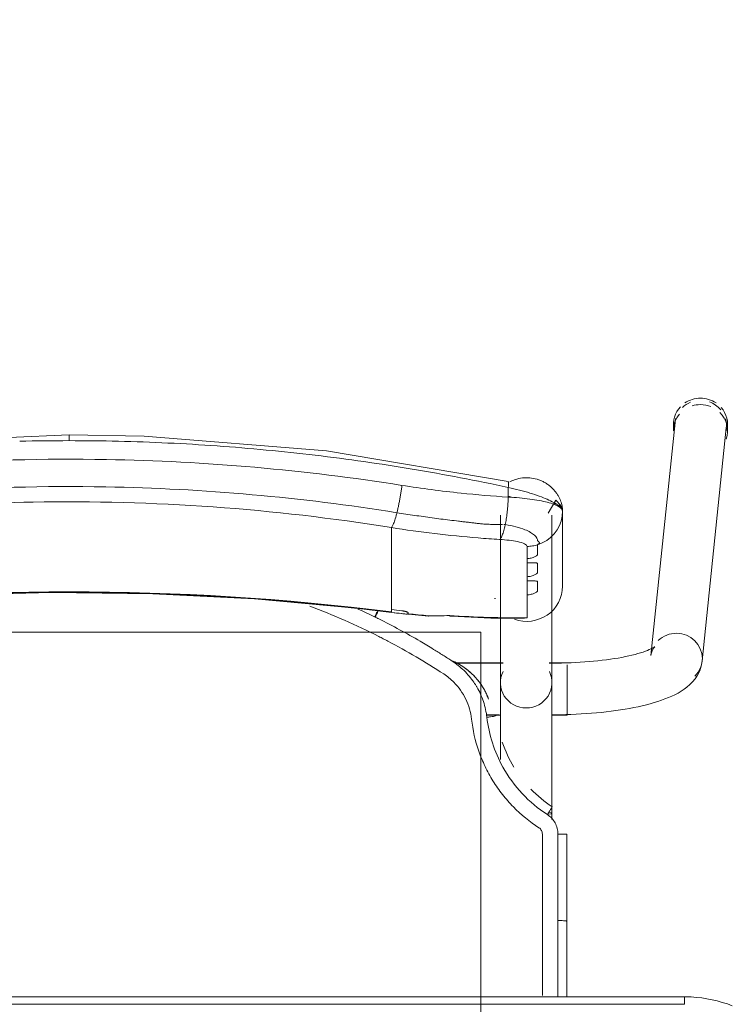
# Model space of a CAD drawing. Header units: metres. Extents: x 3 to 43.5, y -74 to -48.5.
# Tile 108 of 209: x 37.653 to 37.939, y -56.584 to -56.189. Entities that reach past the tile are written whole.
import ezdxf

# ---------------------------------------------------------------- set-up
doc = ezdxf.new("R2010")
doc.units = ezdxf.units.M
doc.layers.add('1PAV - FRIG_dwg', color=7, linetype='Continuous', lineweight=18, true_color=0x767676)
doc.layers.add('TUB_FRIGO', color=30, linetype='Continuous', lineweight=18, true_color=0xff7f00)
doc.layers.add('I-FURN', color=7, linetype='Continuous', lineweight=18)

# ---------------------------------------------------------------- blocks, each defined once
blk = doc.blocks.new('ConjuntoParaAlunoTamanho6 - CJA06_ConjuntoParaAlunoTamanho6-V22-1PAV - FRIGORÍFICA')
at = {"layer": 'I-FURN', "color": 253, "true_color": 0xaaaaaa}
for p, q in [((0.2432124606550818, 0.2952560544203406), (0.2335379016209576, 0.20181709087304)), ((0.2425404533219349, 0.2945585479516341), (0.2425404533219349, 0.2919703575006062)), ((0.2541278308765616, 0.1996852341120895), (0.2638023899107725, 0.2931241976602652)), ((0.2643023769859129, 0.2919703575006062), (0.2643023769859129, 0.2945585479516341)), ((0.1731500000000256, 0.258124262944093), (0.1731500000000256, 0.1909687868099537)), ((0.1938500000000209, 0.1909687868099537), (0.1938500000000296, 0.258124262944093)), ((0.1981000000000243, 0.2296403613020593), (0.1981000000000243, 0.2596939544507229)), ((0.1294314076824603, 0.243802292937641), (0.1294314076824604, 0.2531737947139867)), ((0.1745693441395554, 0.2544094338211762), (0.1751254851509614, 0.254353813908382)), ((0.1958994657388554, 0.2522107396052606), (0.1968476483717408, 0.253949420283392)), ((0.1968477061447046, 0.2539495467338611), (0.1975389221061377, 0.2558006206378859)), ((0.1947122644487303, 0.2506185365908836), (0.1958994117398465, 0.2522106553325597)), ((0.1294314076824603, 0.2421389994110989), (0.1294314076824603, 0.243802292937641)), ((0.1294314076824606, 0.2421389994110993), (0.1294314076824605, 0.2365253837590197)), ((0.1838599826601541, 0.2390378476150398), (0.1838599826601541, 0.2407252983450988)), ((0.1294314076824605, 0.2365253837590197), (0.1294314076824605, 0.2348620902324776)), ((0.1294314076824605, 0.2348620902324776), (0.1294314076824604, 0.2292484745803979)), ((0.183859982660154, 0.231760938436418), (0.183859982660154, 0.233448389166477)), ((0.1294314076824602, 0.2275851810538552), (0.1294314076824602, 0.2292484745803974)), ((0.1294314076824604, 0.2275851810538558), (0.1294314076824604, 0.2219715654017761)), ((0.1838599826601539, 0.2170112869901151), (0.1838599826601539, 0.2261714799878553)), ((0.1294314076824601, 0.2203082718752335), (0.1294314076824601, 0.2219715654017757)), ((0.1707621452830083, 0.224786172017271), (0.1711771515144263, 0.2247772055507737)), ((0.1294586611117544, 0.219152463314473), (0.14434194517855, 0.2175731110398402)), ((0.179439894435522, 0.2168937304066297), (0.1817272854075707, 0.2167811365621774)), ((0.1742864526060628, 0.1989367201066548), (0.1547360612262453, 0.1989367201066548)), ((0.1742893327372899, 0.1987867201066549), (0.1549429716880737, 0.1987867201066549)), ((0.1938500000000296, 0.1987867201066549), (0.1927106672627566, 0.1987867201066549)), ((0.2000000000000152, 0.1989367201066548), (0.1927135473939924, 0.1989367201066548)), ((0.1938500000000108, 0.1984502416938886), (0.1938500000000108, 0.1987867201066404)), ((0.1938500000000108, 0.1976441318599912), (0.1938500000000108, 0.1984502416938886)), ((0.200000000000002, 0.1937960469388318), (0.2000000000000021, 0.1981376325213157)), ((0.1938500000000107, 0.1916047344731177), (0.1938500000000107, 0.1936664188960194)), ((0.200000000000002, 0.1857279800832), (0.200000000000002, 0.1936447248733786)), ((0.1938500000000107, 0.1858191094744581), (0.1938500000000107, 0.1868796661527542)), ((0.1938500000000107, 0.1830094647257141), (0.1938500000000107, 0.1858191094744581)), ((0.200000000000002, 0.17793672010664), (0.200000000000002, 0.185600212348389)), ((0.1675711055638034, 0.1780867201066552), (0.1726767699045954, 0.1780867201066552)), ((0.1675962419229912, 0.1779367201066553), (0.1732320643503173, 0.1779367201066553)), ((0.1937679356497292, 0.1779367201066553), (0.2000000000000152, 0.1779367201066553)), ((0.1938500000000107, 0.1780867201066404), (0.1938500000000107, 0.1795051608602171)), ((0.1938500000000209, 0.1360373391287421), (0.1938500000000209, 0.1385735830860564)), ((0.199825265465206, 0.1302070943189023), (0.199824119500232, 0.09530095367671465)), ((0.1998165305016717, 0.06496651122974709), (0.1998241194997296, 0.0953010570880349)), ((0.2470000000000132, 0.06496651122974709), (-0.2469999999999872, 0.06496651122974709)), ((0.2470000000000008, 0.06496651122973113), (-0.2469999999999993, 0.06496651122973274)), ((0.2470000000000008, 0.06496651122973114), (0.2470000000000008, 0.06196651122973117))]:
    blk.add_line(p, q, dxfattribs=at)
at = {"layer": 'I-FURN', "color": 253, "true_color": 0xaaaaaa, "flags": 128}
for points in [[(0.0001000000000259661, 0.290399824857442), (-0.07266958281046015, 0.2872143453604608), (-0.1448601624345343, 0.2777017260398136), (-0.1760326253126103, 0.2716064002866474)], [(0.1762326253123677, 0.2716064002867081), (0.1033140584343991, 0.2839819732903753), (0.03017500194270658, 0.2898535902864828), (0.0001000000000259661, 0.290399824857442)], [(0.1762658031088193, 0.2654018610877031), (0.1762658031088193, 0.2663721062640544), (0.1762658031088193, 0.2673423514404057), (0.1762658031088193, 0.268312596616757), (0.1762658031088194, 0.2692828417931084)], [(0.1980999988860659, 0.2597125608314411), (0.1979173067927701, 0.2609157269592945), (0.1973888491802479, 0.2620831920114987), (0.195395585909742, 0.2642028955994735), (0.1922691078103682, 0.2589586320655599)], [(0.19753892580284, 0.2558006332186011), (0.1979587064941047, 0.2577280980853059), (0.1981000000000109, 0.2596939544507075)], [(0.1980999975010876, 0.2597116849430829), (0.1980999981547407, 0.2521977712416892), (0.1980999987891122, 0.2446838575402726)], [(0.1981000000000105, 0.2296403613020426), (0.1981000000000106, 0.2371537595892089), (0.1981000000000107, 0.2446671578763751), (0.1981000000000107, 0.2521805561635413), (0.1981000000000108, 0.2596939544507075)], [(0.1917187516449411, 0.2479946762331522), (0.1933094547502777, 0.2492039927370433), (0.1947121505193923, 0.2506184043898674)], [(0.1838599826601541, 0.2407252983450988), (0.1838599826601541, 0.241946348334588), (0.1838599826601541, 0.2431673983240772), (0.1838599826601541, 0.2443884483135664), (0.1838599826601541, 0.2456094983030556)], [(0.1881000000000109, 0.2462822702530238), (0.1881000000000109, 0.2453180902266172), (0.1881000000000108, 0.2443539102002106), (0.1881000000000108, 0.243389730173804), (0.1881000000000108, 0.2424255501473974)], [(0.1881002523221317, 0.246282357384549), (0.1899707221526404, 0.2470146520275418), (0.1917187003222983, 0.247994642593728)], [(0.183859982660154, 0.233448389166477), (0.183859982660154, 0.2348457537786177), (0.183859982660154, 0.2362431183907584), (0.1838599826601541, 0.2376404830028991), (0.1838599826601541, 0.2390378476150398)], [(0.1881000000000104, 0.2386831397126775), (0.1881000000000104, 0.237799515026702), (0.1881000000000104, 0.2369158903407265), (0.1881000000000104, 0.236032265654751), (0.1881000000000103, 0.2351486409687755)], [(0.1838599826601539, 0.2261714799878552), (0.183859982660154, 0.2275688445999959), (0.183859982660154, 0.2289662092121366), (0.183859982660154, 0.2303635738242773), (0.183859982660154, 0.231760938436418)], [(0.1881000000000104, 0.2314062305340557), (0.1881000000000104, 0.2305226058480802), (0.1881000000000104, 0.2296389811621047), (0.1881000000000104, 0.2287553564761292), (0.1881000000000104, 0.2278717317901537)], [(-0.1292586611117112, 0.2191524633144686), (-0.08865069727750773, 0.223419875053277), (-0.04790057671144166, 0.2260954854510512), (-0.007073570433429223, 0.2271749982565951), (0.03376492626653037, 0.2266566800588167), (0.07454949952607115, 0.2245413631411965), (0.1152148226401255, 0.220832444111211), (0.1294586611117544, 0.219152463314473)], [(0.1294314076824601, 0.2193726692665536), (0.1294314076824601, 0.2196065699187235), (0.1294314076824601, 0.2198404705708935), (0.1294314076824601, 0.2200743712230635), (0.1294314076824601, 0.2203082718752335)], [(0.1361000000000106, 0.2190117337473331), (0.1361000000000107, 0.2189337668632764), (0.1361000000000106, 0.2188557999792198), (0.1361000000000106, 0.2187778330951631), (0.1361000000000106, 0.2186998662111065)], [(0.1535056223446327, 0.2176050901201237), (0.169279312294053, 0.2168976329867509), (0.181309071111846, 0.2167731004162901)], [(0.1817272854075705, 0.2167811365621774), (0.1827926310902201, 0.2168569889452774), (0.1838599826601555, 0.217011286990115)], [(0.2350704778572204, 0.2053619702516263), (0.2350077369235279, 0.205313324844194), (0.2348200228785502, 0.2051835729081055), (0.2345106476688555, 0.2049931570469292), (0.2340848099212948, 0.2047580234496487), (0.2335484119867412, 0.2044905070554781), (0.2329074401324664, 0.2042001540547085), (0.2321676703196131, 0.2038943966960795), (0.2313345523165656, 0.2035790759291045), (0.2304131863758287, 0.2032588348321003), (0.2294083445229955, 0.2029374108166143), (0.2283245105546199, 0.2026178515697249), (0.2271659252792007, 0.2023026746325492), (0.2259366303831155, 0.2019939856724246), (0.2246405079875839, 0.2016935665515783), (0.2232813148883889, 0.2014029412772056), (0.2218627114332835, 0.2011234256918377), (0.2203882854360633, 0.200856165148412), (0.2188615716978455, 0.2006021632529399), (0.2172860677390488, 0.2003623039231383), (0.2156652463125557, 0.200137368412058), (0.2140025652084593, 0.1999280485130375), (0.2123014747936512, 0.1997349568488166), (0.2105654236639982, 0.1995586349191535), (0.2087978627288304, 0.1993995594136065), (0.2070022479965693, 0.1992581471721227), (0.2051820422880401, 0.1991347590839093), (0.2033407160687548, 0.1990297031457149), (0.2014817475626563, 0.1989432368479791), (0.1996086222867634, 0.1988755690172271), (0.1977248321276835, 0.1988268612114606), (0.1958338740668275, 0.1987972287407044), (0.1939392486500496, 0.1987867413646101), (0.1938500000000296, 0.1987867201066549)], [(0.233537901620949, 0.20181709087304), (0.2337286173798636, 0.2028696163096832), (0.2340307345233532, 0.2037613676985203), (0.2343720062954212, 0.2044473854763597), (0.2346851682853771, 0.2049236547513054), (0.2349211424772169, 0.2052118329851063), (0.2350504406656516, 0.2053439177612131), (0.2350704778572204, 0.2053619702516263)], [(0.2541278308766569, 0.1996852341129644), (0.2537524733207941, 0.1976222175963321), (0.2531060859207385, 0.1957226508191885), (0.2522614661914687, 0.1940331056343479), (0.2512866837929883, 0.1925592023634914), (0.2502318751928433, 0.1912808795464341), (0.2491278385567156, 0.1901677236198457), (0.2479903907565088, 0.1891887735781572), (0.2468256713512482, 0.1883170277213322), (0.2456343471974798, 0.1875306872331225), (0.2444143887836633, 0.1868128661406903), (0.2431627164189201, 0.1861507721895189), (0.2418761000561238, 0.1855348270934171), (0.2405516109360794, 0.184957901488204), (0.2391868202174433, 0.1844147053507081), (0.2377798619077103, 0.1839013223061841), (0.2363294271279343, 0.1834148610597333), (0.2348347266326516, 0.1829531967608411), (0.2332954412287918, 0.1825147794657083), (0.2317116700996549, 0.1820984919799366), (0.2300838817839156, 0.181703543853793), (0.2284128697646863, 0.1813293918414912), (0.2266997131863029, 0.1809756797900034), (0.2249457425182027, 0.1806421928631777), (0.2231525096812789, 0.1803288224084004), (0.2213217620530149, 0.1800355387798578), (0.2194554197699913, 0.1797623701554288), (0.217555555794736, 0.1795093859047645), (0.215624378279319, 0.1792766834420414), (0.2136642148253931, 0.1790643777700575), (0.2116774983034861, 0.1788725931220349), (0.2096667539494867, 0.1787014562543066), (0.2076345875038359, 0.1785510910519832), (0.2055836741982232, 0.1784216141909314), (0.2035167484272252, 0.1783131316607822), (0.2014365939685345, 0.1782257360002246), (0.1993460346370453, 0.1781595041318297), (0.1972479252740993, 0.1781144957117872), (0.1951451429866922, 0.1780907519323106), (0.1938500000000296, 0.1780867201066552)], [(0.1731500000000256, 0.1601508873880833), (0.1731500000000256, 0.1620004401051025), (0.1731500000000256, 0.1638180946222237), (0.1731500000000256, 0.1656009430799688), (0.1731500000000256, 0.167346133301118), (0.1731500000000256, 0.1690508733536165), (0.1731500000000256, 0.1707124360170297), (0.1731500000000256, 0.1723281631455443), (0.1731500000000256, 0.1738954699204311), (0.1731500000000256, 0.1754118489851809), (0.1731500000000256, 0.1768748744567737), (0.1731500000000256, 0.1782822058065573), (0.1731500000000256, 0.1796315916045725), (0.1731500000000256, 0.1809208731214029), (0.1731500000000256, 0.1821479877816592), (0.1731500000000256, 0.1833109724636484), (0.1731500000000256, 0.1844079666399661), (0.1731500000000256, 0.1854372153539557), (0.1731500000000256, 0.186397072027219), (0.1731500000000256, 0.1872860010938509), (0.1731500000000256, 0.1881025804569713), (0.1731500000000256, 0.1888455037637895), (0.1731500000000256, 0.1895135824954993), (0.1731500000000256, 0.1901057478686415), (0.1731500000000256, 0.1906210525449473), (0.1731500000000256, 0.1909687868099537)], [(0.1938500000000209, 0.1909687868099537), (0.1938500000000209, 0.1905139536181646), (0.1938500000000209, 0.1899816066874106), (0.1938500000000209, 0.1893725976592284), (0.1938500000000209, 0.1886879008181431), (0.1938500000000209, 0.1879286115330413), (0.1938500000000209, 0.1870959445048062), (0.1938500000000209, 0.1861912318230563), (0.1938500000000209, 0.1852159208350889), (0.1938500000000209, 0.1841715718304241), (0.1938500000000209, 0.1830598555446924), (0.1938500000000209, 0.1818825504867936), (0.1938500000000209, 0.1806415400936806), (0.1938500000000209, 0.1793388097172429), (0.1938500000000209, 0.1779764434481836), (0.1938500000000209, 0.1765566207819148), (0.1938500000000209, 0.1750816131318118), (0.1938500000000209, 0.1735537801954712), (0.1938500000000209, 0.1719755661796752), (0.1938500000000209, 0.170349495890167), (0.1938500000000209, 0.1686781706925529), (0.1938500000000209, 0.1669642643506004), (0.1938500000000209, 0.1652105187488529), (0.1938500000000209, 0.1634197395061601), (0.1938500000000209, 0.161594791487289), (0.1938500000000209, 0.1597385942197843), (0.1938500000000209, 0.1578541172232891), (0.1938500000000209, 0.1559443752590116), (0.1938500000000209, 0.1540124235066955), (0.1938500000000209, 0.1520613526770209), (0.1938500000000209, 0.1500942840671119), (0.1938500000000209, 0.1481143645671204), (0.1938500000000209, 0.1461247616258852), (0.1938500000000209, 0.1441286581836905), (0.1938500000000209, 0.1421292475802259), (0.1938500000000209, 0.1401297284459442), (0.1938500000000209, 0.1385735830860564)], [(0.168410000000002, 0.1843247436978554), (0.168410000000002, 0.184339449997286), (0.168410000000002, 0.1843541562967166), (0.168410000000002, 0.1843688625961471), (0.168410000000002, 0.1843835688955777)], [(0.1962270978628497, 0.1302521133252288), (0.19622673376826, 0.126394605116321), (0.1962264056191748, 0.1225375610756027), (0.1962261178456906, 0.1186811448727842), (0.1962258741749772, 0.1148255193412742), (0.1962256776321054, 0.1109708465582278), (0.1962255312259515, 0.1071172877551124), (0.196225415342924, 0.1032650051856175), (0.1962252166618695, 0.0994141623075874), (0.1962252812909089, 0.09556492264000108)], [(0.2662049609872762, 0.06136458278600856), (0.2642142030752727, 0.06209306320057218), (0.2621959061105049, 0.06274135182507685), (0.2601532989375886, 0.06330841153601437), (0.2580896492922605, 0.06379333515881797), (0.256008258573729, 0.06419534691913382), (0.2539124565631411, 0.06451380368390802), (0.2518055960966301, 0.06474819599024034), (0.2496910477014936, 0.06489814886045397), (0.2475721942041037, 0.06496342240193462), (0.2470000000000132, 0.06496651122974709)], [(0.2469999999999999, 0.0619665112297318), (0.1234999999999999, 0.0619665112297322), (-1.453485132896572e-16, 0.06196651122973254), (-0.1235000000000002, 0.06196651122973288), (-0.2470000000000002, 0.06196651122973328)], [(-0.2469999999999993, 0.06196651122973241), (-0.1234999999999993, 0.0619665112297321), (7.44471151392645e-16, 0.06196651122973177), (0.1235000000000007, 0.06196651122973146), (0.2470000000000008, 0.06196651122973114)]]:
    blk.add_lwpolyline(points, dxfattribs=at)
at = {"layer": 'I-FURN', "color": 253, "true_color": 0xaaaaaa}
for centre, major_axis, ratio, start_param, end_param in [((0.2534214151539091, 0.2945585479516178), (0.01088096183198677, 0), 0.9659258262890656, 1.570796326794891, 2.18216587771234), ((0.2534214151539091, 0.2945585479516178), (-0.01088096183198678, 5.623562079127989e-17), 0.9659258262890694, 4.098127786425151, 4.71238898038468), ((0.2534214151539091, 0.2945585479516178), (0.01088096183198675, 0), 0.9659258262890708, 2.404321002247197, 3.312013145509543), ((0.253507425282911, 0.2941901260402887), (-0.01029496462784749, 0.001065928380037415), 0.9671584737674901, 5.223080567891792, 5.597592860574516), ((0.2534214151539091, 0.2919703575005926), (-0.01088096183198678, 5.623562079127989e-17), 0.9659258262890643, 4.71238898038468, 5.025561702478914), ((0.2534214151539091, 0.2919703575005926), (0.01088096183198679, 0), 0.9659258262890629, 1.176355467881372, 1.570796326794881), ((0.253507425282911, 0.2941901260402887), (-0.0102949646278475, 0.001065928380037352), 0.9671584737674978, 3.921543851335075, 4.467460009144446), ((0.2534214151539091, 0.2945585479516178), (0.01088096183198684, 0), 0.9659258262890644, 6.052088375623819, 6.985955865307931), ((0.2534214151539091, 0.2919703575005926), (0.01088096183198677, 0), 0.965925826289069, 2.446266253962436, 3.141592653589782), ((0.253507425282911, 0.2941901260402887), (-0.01029496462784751, 0.001065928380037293), 0.9671584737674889, 6.102342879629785, 6.38299102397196), ((0.2534214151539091, 0.2919703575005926), (0.01088096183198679, 0), 0.9659258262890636, 5.959866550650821, 7.062609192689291), ((0.253507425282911, 0.2941901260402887), (-0.01029496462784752, 0.00106592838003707), 0.9671584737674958, 3.141592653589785, 3.502974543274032), ((9.999999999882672e-05, -0.7715866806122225), (1.021100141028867, 0), 0.9781476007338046, 1.44377104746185, 1.697821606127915), ((9.999999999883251e-05, -0.7711708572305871), (1.0208981, 0), 0.9781476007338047, 1.443771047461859, 1.697821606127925), ((0.1837000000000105, 0.2296403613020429), (0.01439999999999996, 0), 0.9781476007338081, 4.362104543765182, 6.28318530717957), ((0.1794715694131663, 0.6035636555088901), (0.3949999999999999, 0), 0.9781476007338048, 4.585363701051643, 4.595995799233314), ((0.1794715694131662, 0.6022122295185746), (0.3947979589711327, 0), 0.9781476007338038, 4.585363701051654, 4.595935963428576), ((0.1794715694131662, 0.6026280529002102), (0.3949999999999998, 0), 0.9781476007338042, 4.602237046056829, 4.623286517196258), ((0.1452124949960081, 0.227535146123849), (0.0008705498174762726, 0.009962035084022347), 0.01850094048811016, 2.932960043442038, 3.325659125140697), ((0.1794715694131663, 0.6033557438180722), (0.3949999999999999, 0), 0.9781476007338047, 4.644485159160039, 4.723499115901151), ((0.2438328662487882, 0.2007511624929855), (-0.01029496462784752, 0.001065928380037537), 0.9671584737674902, 4.812194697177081, 5.597592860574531), ((0.2438328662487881, 0.2007511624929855), (-0.01029496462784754, 0.001065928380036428), 0.967158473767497, 3.241398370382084, 4.812194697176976), ((0.2438328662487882, 0.2007511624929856), (-0.01029496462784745, 0.001065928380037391), 0.9671584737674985, 2.456000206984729, 3.241398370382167), ((0.1835000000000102, 0.1909687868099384), (0.01035000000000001, 0), 0.9781476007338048, 2.686586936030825, 4.712388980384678), ((0.1835000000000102, 0.1909687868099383), (0.01035000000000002, 0), 0.9781476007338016, 4.712388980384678, 6.738191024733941), ((0.1835000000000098, 0.1385735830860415), (0.01034999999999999, 0), 0.06975647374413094, 5.75958653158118, 6.776353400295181)]:
    blk.add_ellipse(centre, major_axis=major_axis, ratio=ratio, start_param=start_param, end_param=end_param, dxfattribs=at)
for points in [[(0.0001000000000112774, 0.2903571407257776), (0.0001000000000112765, 0.2902912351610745), (0.0001000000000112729, 0.2900051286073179), (0.0001000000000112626, 0.2891558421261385), (0.0001000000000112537, 0.2884139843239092), (0.0001000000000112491, 0.2880248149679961)], [(0.0001000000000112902, 0.2880248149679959), (-0.006508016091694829, 0.288024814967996), (-0.01311637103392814, 0.2879458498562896), (-0.01972184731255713, 0.2877884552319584)], [(0.01992242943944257, 0.287788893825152), (0.01331661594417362, 0.287946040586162), (0.006708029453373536, 0.2880248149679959), (0.0001000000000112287, 0.288024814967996)], [(0.03972822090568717, 0.287082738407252), (0.03313130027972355, 0.2873962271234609), (0.026528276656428, 0.2876317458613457), (0.01992248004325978, 0.2877888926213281)], [(0.05949739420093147, 0.285908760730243), (0.05291607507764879, 0.2863777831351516), (0.04632532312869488, 0.2867692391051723), (0.03972846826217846, 0.2870827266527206)], [(0.07920996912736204, 0.284269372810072), (0.07265096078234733, 0.2848931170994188), (0.06607919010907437, 0.2854396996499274), (0.05949798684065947, 0.2859087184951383)], [(0.09884629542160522, 0.2821678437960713), (0.09231561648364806, 0.2829446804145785), (0.08576917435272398, 0.2836456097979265), (0.07920996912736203, 0.284269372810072)], [(0.1183880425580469, 0.2796108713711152), (0.1118923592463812, 0.2805381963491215), (0.1053779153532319, 0.2813908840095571), (0.0988477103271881, 0.2821676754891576)], [(0.1378172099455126, 0.276606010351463), (0.1313620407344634, 0.2776813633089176), (0.1248851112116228, 0.2786833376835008), (0.1183894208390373, 0.2796106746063)], [(0.1571157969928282, 0.2731608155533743), (0.1507070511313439, 0.2743816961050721), (0.1442735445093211, 0.2755304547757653), (0.1378182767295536, 0.2766058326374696)], [(0.1762658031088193, 0.2692828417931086), (0.1699094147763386, 0.2706467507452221), (0.1635252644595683, 0.2719397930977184), (0.1571163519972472, 0.2731607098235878)], [(0.1316375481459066, 0.2591403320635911), (0.1317514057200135, 0.2595920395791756), (0.1319774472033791, 0.2605307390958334), (0.1323069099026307, 0.2620269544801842), (0.1326223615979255, 0.2635911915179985), (0.1329198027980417, 0.2652023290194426), (0.1331950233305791, 0.2668394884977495), (0.1334445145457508, 0.2684805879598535), (0.1335915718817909, 0.2695629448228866), (0.1336597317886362, 0.2700975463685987)], [(0.1762658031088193, 0.2692828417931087), (0.1763289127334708, 0.2696584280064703), (0.1764189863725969, 0.2703746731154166), (0.1764353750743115, 0.2712021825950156), (0.1763587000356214, 0.2714863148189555), (0.1763029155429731, 0.2715564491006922)], [(0.175125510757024, 0.254353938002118), (0.1751984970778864, 0.2547076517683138), (0.175339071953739, 0.2554367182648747), (0.1755320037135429, 0.2565866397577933), (0.1757052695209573, 0.2577841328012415), (0.175857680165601, 0.259019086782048), (0.1759880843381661, 0.2602816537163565), (0.176095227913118, 0.2615619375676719), (0.1761782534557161, 0.2628495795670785), (0.176236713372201, 0.2641342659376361), (0.1762589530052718, 0.2649819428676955), (0.1762658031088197, 0.2654018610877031)], [(0.1981000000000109, 0.2596939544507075), (0.1981000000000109, 0.2603482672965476), (0.1970264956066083, 0.2616503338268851), (0.1923900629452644, 0.2633751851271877), (0.1852348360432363, 0.264697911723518), (0.1793352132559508, 0.265233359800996), (0.1762658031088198, 0.265401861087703)], [(0.1781109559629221, 0.2652801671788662), (0.1775085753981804, 0.2654472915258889), (0.1768999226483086, 0.2656099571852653), (0.1762885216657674, 0.2657672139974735)], [(0.1294314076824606, 0.2531737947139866), (0.1295198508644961, 0.253273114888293), (0.1297044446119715, 0.2535308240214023), (0.1300007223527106, 0.2540876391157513), (0.1303127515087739, 0.2548081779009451), (0.1306367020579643, 0.2556847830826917), (0.1309683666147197, 0.2567044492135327), (0.131303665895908, 0.2578553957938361), (0.1315267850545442, 0.2587009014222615), (0.1316375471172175, 0.2591403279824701)], [(0.1728535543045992, 0.2483980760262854), (0.1729696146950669, 0.2485030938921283), (0.1732027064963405, 0.2487702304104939), (0.1735510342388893, 0.2493354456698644), (0.1738939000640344, 0.250058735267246), (0.174227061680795, 0.2509327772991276), (0.1745466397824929, 0.2519451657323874), (0.1748487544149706, 0.2530845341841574), (0.1750359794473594, 0.2539200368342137), (0.1751255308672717, 0.2543540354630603)], [(0.1838599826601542, 0.2456094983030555), (0.1842192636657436, 0.2456134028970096), (0.1849375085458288, 0.2456477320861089), (0.1860079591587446, 0.2457777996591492), (0.1870655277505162, 0.2459854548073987), (0.1877580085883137, 0.2461749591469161), (0.1881001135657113, 0.246282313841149)], [(0.124341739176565, 0.2095039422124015), (0.1152901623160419, 0.214084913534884), (0.1060704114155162, 0.2181435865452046), (0.09665883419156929, 0.2216798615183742)], [(0.1159427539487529, 0.2205001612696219), (0.118208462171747, 0.2194714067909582), (0.120460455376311, 0.2184124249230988), (0.1226981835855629, 0.2173235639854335)], [(0.1243563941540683, 0.2165087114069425), (0.124080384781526, 0.2166453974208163), (0.1235279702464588, 0.2169178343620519), (0.122974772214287, 0.2171883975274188), (0.1226979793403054, 0.2173232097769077)], [(0.1226981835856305, 0.2173235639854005), (0.1229127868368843, 0.2177608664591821), (0.1233583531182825, 0.2186550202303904), (0.1237690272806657, 0.2194524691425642), (0.1239499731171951, 0.2197966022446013)], [(0.1233396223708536, 0.218131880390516), (0.1231915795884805, 0.2178324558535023), (0.1230392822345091, 0.2175283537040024), (0.1228883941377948, 0.2172307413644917)], [(0.1239464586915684, 0.2193573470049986), (0.1237666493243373, 0.2189779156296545), (0.1235632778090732, 0.2185567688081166), (0.1233517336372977, 0.2181258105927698)], [(0.1336000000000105, 0.2198095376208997), (0.1337709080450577, 0.2197895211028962), (0.1341016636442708, 0.2197447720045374), (0.1345570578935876, 0.2196652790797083), (0.1349943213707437, 0.2195675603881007), (0.1353772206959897, 0.2194610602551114), (0.1356877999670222, 0.2193475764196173), (0.1359253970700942, 0.219230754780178), (0.1360624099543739, 0.2191208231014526), (0.1360974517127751, 0.2190478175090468), (0.1361000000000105, 0.2190117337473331)], [(0.1361000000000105, 0.2186998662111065), (0.136100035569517, 0.2186828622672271), (0.1360918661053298, 0.2186492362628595), (0.1360665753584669, 0.2186169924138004), (0.1360494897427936, 0.2186013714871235)], [(0.1443226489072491, 0.217792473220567), (0.145762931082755, 0.2177625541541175), (0.1486002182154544, 0.2177478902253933), (0.1513336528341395, 0.2178205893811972), (0.15267016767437, 0.2178778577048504)], [(0.1526701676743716, 0.2178778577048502), (0.1531962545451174, 0.2175770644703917), (0.1536937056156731, 0.2175210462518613), (0.1541742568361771, 0.2177192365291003)], [(0.1409843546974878, 0.2075760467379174), (0.1382577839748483, 0.2091620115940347), (0.1327588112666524, 0.2122360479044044), (0.127170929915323, 0.2151169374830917), (0.1243563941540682, 0.2165087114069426)], [(0.127982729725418, 0.2076229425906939), (0.1273791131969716, 0.2079405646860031), (0.1261687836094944, 0.2085716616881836), (0.1249518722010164, 0.2091945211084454), (0.1243417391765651, 0.2095039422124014)], [(0.1503955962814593, 0.1944471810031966), (0.1467277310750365, 0.1968417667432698), (0.139345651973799, 0.2014179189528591), (0.1318066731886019, 0.205611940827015), (0.1279827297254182, 0.2076229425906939)], [(0.1463509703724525, 0.2043213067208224), (0.1454617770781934, 0.2048741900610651), (0.1436780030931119, 0.205969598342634), (0.1418838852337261, 0.2070440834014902), (0.1409843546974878, 0.207576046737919)], [(0.1537794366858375, 0.1996302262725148), (0.152557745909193, 0.2004277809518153), (0.1501008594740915, 0.2020049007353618), (0.1476209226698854, 0.2035451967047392), (0.1463764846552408, 0.2043055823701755)], [(0.1586329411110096, 0.1970969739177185), (0.1570319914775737, 0.1982151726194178), (0.1553072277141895, 0.1991556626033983), (0.1535014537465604, 0.199897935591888)], [(0.1537415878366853, 0.1997177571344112), (0.1547233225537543, 0.1993071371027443), (0.1557480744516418, 0.1988086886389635), (0.1568013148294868, 0.1981978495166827)], [(0.1624994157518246, 0.1911047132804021), (0.1613359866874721, 0.192802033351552), (0.1586948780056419, 0.1959437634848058), (0.1554966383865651, 0.1985081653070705), (0.1537794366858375, 0.1996302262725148)], [(0.1544771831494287, 0.1911188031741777), (0.1538595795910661, 0.1917419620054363), (0.1525591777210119, 0.1929224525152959), (0.1511359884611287, 0.193963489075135), (0.1503955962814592, 0.1944471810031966)], [(0.1615632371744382, 0.1763592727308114), (0.1612423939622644, 0.179146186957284), (0.1596820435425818, 0.1845386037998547), (0.1564514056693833, 0.1891220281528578), (0.1544771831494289, 0.1911188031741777)], [(0.1637112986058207, 0.1892355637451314), (0.163521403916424, 0.1895535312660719), (0.1631293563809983, 0.1901833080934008), (0.1627133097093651, 0.1907999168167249), (0.1624994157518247, 0.191104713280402)], [(0.1650109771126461, 0.1907575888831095), (0.1653668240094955, 0.1902631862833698), (0.1660439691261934, 0.1892504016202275), (0.1669511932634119, 0.1876675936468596), (0.1677473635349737, 0.1860264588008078), (0.16820222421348, 0.1848969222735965), (0.1684100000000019, 0.1843247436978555)], [(0.1677424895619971, 0.1770639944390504), (0.1674964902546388, 0.1792013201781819), (0.1665590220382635, 0.1834307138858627), (0.164789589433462, 0.1873763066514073), (0.1637112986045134, 0.1892355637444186)], [(0.1714634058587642, 0.1778021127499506), (0.1714682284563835, 0.1777616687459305), (0.1712817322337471, 0.177658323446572), (0.1704566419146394, 0.1774597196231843), (0.1692131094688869, 0.1772481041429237), (0.1682328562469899, 0.1771200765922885), (0.1677424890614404, 0.1770642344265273)], [(0.178597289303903, 0.1570264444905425), (0.1766742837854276, 0.1601806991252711), (0.1751000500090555, 0.163548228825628), (0.1739019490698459, 0.1670403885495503)], [(0.1939136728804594, 0.1411945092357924), (0.1908365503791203, 0.143207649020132), (0.1879501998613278, 0.1455989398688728), (0.1853711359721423, 0.1482650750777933)], [(0.1919863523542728, 0.1380495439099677), (0.1922544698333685, 0.1384598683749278), (0.1927841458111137, 0.1392806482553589), (0.1934388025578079, 0.1403259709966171), (0.1938540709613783, 0.1410265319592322), (0.1939293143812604, 0.1411928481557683), (0.1939136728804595, 0.1411945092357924)], [(0.1962270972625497, 0.1302521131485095), (0.1962244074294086, 0.1310361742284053), (0.196036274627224, 0.1325521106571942), (0.1951915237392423, 0.1347279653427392), (0.1938272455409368, 0.1366302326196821), (0.1926490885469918, 0.137618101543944), (0.1919863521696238, 0.1380501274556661)], [(0.1900014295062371, 0.1302474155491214), (0.1900004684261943, 0.1305019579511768), (0.1899391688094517, 0.1309935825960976), (0.1896635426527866, 0.1316979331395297), (0.189220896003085, 0.132311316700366), (0.1888417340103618, 0.132628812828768), (0.1886288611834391, 0.1327672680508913)], [(0.1900013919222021, 0.09555402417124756), (0.190001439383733, 0.09868370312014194), (0.1900013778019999, 0.1048192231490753), (0.1900014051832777, 0.1131431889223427), (0.1900014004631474, 0.1217255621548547), (0.1900014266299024, 0.1274031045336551), (0.190001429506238, 0.1302474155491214)], [(0.1998210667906, 0.1302049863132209), (0.1998445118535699, 0.1302108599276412), (0.1996945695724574, 0.130222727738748), (0.1989137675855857, 0.1302381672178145), (0.1976969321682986, 0.1302488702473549), (0.1967197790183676, 0.1302517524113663), (0.1962270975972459, 0.1302520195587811)], [(0.1998187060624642, 0.1302043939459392), (0.1998185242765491, 0.1272925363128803), (0.1998182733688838, 0.1243806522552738), (0.1998180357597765, 0.1214692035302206)], [(0.1998198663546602, 0.09528842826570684), (0.1998196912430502, 0.1010983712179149), (0.1998194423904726, 0.1127324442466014), (0.199820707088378, 0.1243808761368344), (0.1998210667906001, 0.1302049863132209)], [(0.1998174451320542, 0.1127339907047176), (0.199817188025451, 0.1069128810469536), (0.1998173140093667, 0.1010953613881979), (0.1998174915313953, 0.09528493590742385)], [(0.1962252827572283, 0.0955648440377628), (0.1966195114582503, 0.0955637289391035), (0.197011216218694, 0.09555819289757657), (0.1973810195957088, 0.09554851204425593)], [(0.1973810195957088, 0.09554851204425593), (0.1977508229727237, 0.09553883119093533), (0.1980987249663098, 0.095525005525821), (0.1984075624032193, 0.09550772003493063)], [(0.1998241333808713, 0.09530095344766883), (0.1998241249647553, 0.0952967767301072), (0.1998227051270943, 0.09529260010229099), (0.1998198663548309, 0.09528842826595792)], [(0.1998200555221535, 0.06496652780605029), (0.1998200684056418, 0.07507383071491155), (0.1998199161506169, 0.08518111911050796), (0.199819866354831, 0.09528842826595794)], [(0.1998176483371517, 0.0753381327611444), (0.1998176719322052, 0.07188093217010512), (0.1998176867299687, 0.06842373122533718), (0.199817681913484, 0.06496652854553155)]]:
    blk.add_open_spline(points, degree=3, dxfattribs=at)
for points, knots in [([(-0.1334597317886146, 0.2700975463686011), (-0.0847039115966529, 0.2777950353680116), (0.005190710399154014, 0.2841531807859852), (0.09465608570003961, 0.2762553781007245), (0.1336597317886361, 0.2700975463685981)], [-1, -1, -1, -1, -0.4444444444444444, 0, 0, 0, 0]), ([(0.176985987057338, 0.2715293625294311), (0.1776537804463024, 0.271873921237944), (0.1792654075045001, 0.2725544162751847), (0.1819571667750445, 0.2731539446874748), (0.1849590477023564, 0.2732031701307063), (0.1874098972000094, 0.2727407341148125), (0.1890477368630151, 0.2721641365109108), (0.1899555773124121, 0.271763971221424), (0.1906190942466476, 0.2714305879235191), (0.1912702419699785, 0.2710585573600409), (0.1921219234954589, 0.2705073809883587), (0.1931349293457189, 0.2697297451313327), (0.1942280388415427, 0.268695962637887), (0.1951608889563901, 0.2676305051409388), (0.1959446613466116, 0.2665608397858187), (0.1966003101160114, 0.2654700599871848), (0.1971213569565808, 0.2643906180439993), (0.1975150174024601, 0.2633435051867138), (0.1977954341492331, 0.2623445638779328), (0.1980407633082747, 0.2610829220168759), (0.1980992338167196, 0.2602308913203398), (0.1980999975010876, 0.2597116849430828)], [0.3275759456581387, 0.3275759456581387, 0.3275759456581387, 0.3275759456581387, 0.375, 0.4375, 0.5, 0.5625, 0.59375, 0.609375, 0.625, 0.640625, 0.65625, 0.6875, 0.71875, 0.75, 0.78125, 0.8125, 0.84375, 0.875, 0.90625, 0.9375, 1, 1, 1, 1]), ([(-0.1314375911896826, 0.2591405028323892), (-0.0834284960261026, 0.2668293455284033), (0.005115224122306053, 0.2731845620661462), (0.09323131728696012, 0.2652914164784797), (0.1316375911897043, 0.2591405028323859)], [-1, -1, -1, -1, -0.4444444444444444, 0, 0, 0, 0]), ([(0.1336597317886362, 0.2700975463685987), (0.1415528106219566, 0.2688514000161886), (0.155777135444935, 0.2669874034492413), (0.1699719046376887, 0.2657985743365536), (0.1762658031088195, 0.2654018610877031)], [-1, -1, -1, -1, -0.4444444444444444, 0, 0, 0, 0]), ([(0.1762658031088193, 0.2692828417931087), (0.1778018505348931, 0.2689533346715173), (0.1808409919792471, 0.2682343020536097), (0.1851045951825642, 0.267035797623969), (0.1888538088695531, 0.2657760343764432), (0.1930172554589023, 0.2641128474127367), (0.1970774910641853, 0.2618686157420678), (0.198099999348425, 0.260342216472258), (0.1980999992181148, 0.2597116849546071)], [0, 0, 0, 0, 0.125, 0.25, 0.375, 0.5, 0.75, 1, 1, 1, 1]), ([(0.1294314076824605, 0.2531737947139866), (0.08224027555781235, 0.260753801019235), (-0.00483574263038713, 0.2670240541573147), (-0.0914775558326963, 0.2592379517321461), (-0.1292314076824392, 0.2531737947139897)], [-1, -1, -1, -1, -0.4444444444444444, 0, 0, 0, 0]), ([(0.1958851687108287, 0.2625658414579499), (0.1956481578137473, 0.2626327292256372), (0.1951721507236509, 0.2627089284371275), (0.1947024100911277, 0.2626715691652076), (0.1944798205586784, 0.2626293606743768)], [0.3140408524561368, 0.3140408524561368, 0.3140408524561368, 0.3140408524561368, 0.375, 0.4333513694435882, 0.4333513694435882, 0.4333513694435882, 0.4333513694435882]), ([(0.1980999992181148, 0.2597116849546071), (0.1980996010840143, 0.260236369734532), (0.1978717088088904, 0.2610111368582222), (0.1972346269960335, 0.2618287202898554), (0.1968233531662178, 0.2621375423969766), (0.1966025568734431, 0.2622644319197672)], [0, 0, 0, 0, 0.125, 0.1875, 0.25, 0.25, 0.25, 0.25]), ([(0.1316375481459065, 0.2591403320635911), (0.1339949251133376, 0.2587682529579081), (0.1387087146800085, 0.2580511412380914), (0.145774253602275, 0.2570563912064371), (0.1516557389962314, 0.2562947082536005), (0.1557684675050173, 0.2557982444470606), (0.1581167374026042, 0.2555225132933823), (0.1598777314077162, 0.2553247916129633), (0.1616345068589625, 0.2551123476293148), (0.163388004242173, 0.2548905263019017), (0.1651435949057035, 0.2546919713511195), (0.1669065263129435, 0.2545489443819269), (0.1686772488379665, 0.254466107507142), (0.1710430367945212, 0.2544048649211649), (0.1728237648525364, 0.2544237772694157), (0.1740129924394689, 0.2544652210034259)], [0, 0, 0, 0, 0.1666666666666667, 0.3333333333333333, 0.5, 0.5833333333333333, 0.625, 0.6666666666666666, 0.7083333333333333, 0.75, 0.7916666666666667, 0.8333333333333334, 0.875, 0.9166666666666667, 1, 1, 1, 1]), ([(0.1294314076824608, 0.2531737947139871), (0.1352201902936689, 0.2522542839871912), (0.1468102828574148, 0.250642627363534), (0.1612933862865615, 0.2491934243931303), (0.1699656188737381, 0.248576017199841), (0.1728535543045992, 0.2483980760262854)], [0, 0, 0, 0, 0.4, 0.8, 1, 1, 1, 1]), ([(0.175125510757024, 0.254353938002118), (0.176610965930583, 0.2541414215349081), (0.1794849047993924, 0.2535802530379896), (0.1828421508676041, 0.2524625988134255), (0.1848968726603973, 0.2514475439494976), (0.1860769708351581, 0.2506942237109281), (0.1875352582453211, 0.2495319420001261), (0.1881197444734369, 0.2485382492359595), (0.1880995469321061, 0.2477843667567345)], [0, 0, 0, 0, 0.2, 0.4, 0.55, 0.625, 0.7, 1, 1, 1, 1]), ([(0.1728535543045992, 0.2483980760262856), (0.1755507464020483, 0.2482318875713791), (0.1796609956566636, 0.2477478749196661), (0.1831662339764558, 0.2466767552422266), (0.1838599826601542, 0.2459684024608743), (0.1838599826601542, 0.2456094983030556)], [0, 0, 0, 0, 0.4444444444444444, 0.7222222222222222, 1, 1, 1, 1]), ([(0.1880995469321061, 0.2477843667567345), (0.1882111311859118, 0.2477232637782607), (0.1883579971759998, 0.2476272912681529), (0.1884924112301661, 0.2475082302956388), (0.1885590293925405, 0.2474384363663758), (0.1886026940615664, 0.2473847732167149), (0.1886449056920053, 0.2473317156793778), (0.1887018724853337, 0.2472627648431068), (0.1887642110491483, 0.247175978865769), (0.1887960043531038, 0.2470814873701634), (0.1887919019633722, 0.2469975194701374), (0.1887699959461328, 0.2469290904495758), (0.1887312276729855, 0.2468562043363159), (0.188663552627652, 0.246755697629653), (0.1884990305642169, 0.2465703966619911), (0.1882804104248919, 0.2463989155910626), (0.1881002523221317, 0.246282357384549)], [0, 0, 0, 0, 0.1666666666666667, 0.25, 0.2916666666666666, 0.3333333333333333, 0.375, 0.4166666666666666, 0.5, 0.5833333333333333, 0.625, 0.6666666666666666, 0.7083333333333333, 0.75, 0.8333333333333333, 1, 1, 1, 1]), ([(0.1881000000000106, 0.2424255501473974), (0.1880963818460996, 0.2423607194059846), (0.188040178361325, 0.2422189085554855), (0.1878179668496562, 0.2419776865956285), (0.187426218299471, 0.2416987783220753), (0.1869086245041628, 0.2414201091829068), (0.1862881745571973, 0.2411678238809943), (0.1853208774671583, 0.2408807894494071), (0.1844802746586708, 0.2407546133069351), (0.183859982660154, 0.2407252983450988)], [0, 0, 0, 0, 0.125, 0.25, 0.375, 0.5, 0.625, 0.75, 1, 1, 1, 1]), ([(0.183859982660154, 0.2390378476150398), (0.1844802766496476, 0.239021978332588), (0.185320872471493, 0.2390289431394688), (0.1862880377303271, 0.2390413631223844), (0.1869083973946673, 0.2390415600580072), (0.1874260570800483, 0.2390167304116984), (0.1878178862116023, 0.2389577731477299), (0.1880401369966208, 0.2388520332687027), (0.188096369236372, 0.2387456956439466), (0.1881000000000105, 0.2386831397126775)], [0, 0, 0, 0, 0.25, 0.375, 0.5, 0.625, 0.75, 0.875, 1, 1, 1, 1]), ([(0.1881000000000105, 0.2351486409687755), (0.1880963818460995, 0.2350838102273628), (0.1880401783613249, 0.2349419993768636), (0.1878179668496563, 0.2347007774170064), (0.1874262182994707, 0.2344218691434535), (0.1869086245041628, 0.234143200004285), (0.1862881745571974, 0.2338909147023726), (0.1853208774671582, 0.2336038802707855), (0.1844802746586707, 0.2334777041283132), (0.183859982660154, 0.233448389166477)], [0, 0, 0, 0, 0.125, 0.25, 0.375, 0.5, 0.625, 0.75, 1, 1, 1, 1]), ([(0.1838599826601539, 0.231760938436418), (0.1844802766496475, 0.2317450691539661), (0.185320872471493, 0.2317520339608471), (0.186288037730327, 0.2317644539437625), (0.1869083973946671, 0.2317646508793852), (0.1874260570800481, 0.2317398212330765), (0.1878178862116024, 0.2316808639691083), (0.1880401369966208, 0.2315751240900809), (0.188096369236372, 0.2314687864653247), (0.1881000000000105, 0.2314062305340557)], [0, 0, 0, 0, 0.25, 0.375, 0.5, 0.625, 0.75, 0.875, 1, 1, 1, 1]), ([(0.1881000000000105, 0.2278717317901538), (0.1880963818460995, 0.227806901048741), (0.1880401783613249, 0.2276650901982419), (0.1878179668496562, 0.2274238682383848), (0.1874262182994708, 0.2271449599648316), (0.1869086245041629, 0.2268662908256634), (0.1862881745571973, 0.2266140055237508), (0.1853208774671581, 0.2263269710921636), (0.1844802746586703, 0.2262007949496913), (0.1838599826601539, 0.2261714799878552)], [0, 0, 0, 0, 0.125, 0.25, 0.375, 0.5, 0.625, 0.75, 1, 1, 1, 1]), ([(0.1360494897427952, 0.2186013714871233), (0.1360175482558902, 0.2185744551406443), (0.1359330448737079, 0.2185317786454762), (0.1357483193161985, 0.2184966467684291), (0.135491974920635, 0.2184863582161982), (0.1350841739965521, 0.2185006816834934), (0.1344517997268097, 0.218560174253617), (0.1338969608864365, 0.2186231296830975), (0.133600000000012, 0.2186570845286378)], [0, 0, 0, 0, 0.125, 0.25, 0.375, 0.5, 0.75, 1, 1, 1, 1]), ([(0.1568341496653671, 0.1981787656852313), (0.1576358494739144, 0.1977121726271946), (0.1591901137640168, 0.1966947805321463), (0.1620692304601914, 0.1943444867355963), (0.1639299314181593, 0.1922594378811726), (0.165010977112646, 0.1907575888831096)], [0, 0, 0, 0, 0.25, 0.5, 1, 1, 1, 1]), ([(0.168410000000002, 0.1843835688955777), (0.1679579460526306, 0.1856258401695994), (0.1668592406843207, 0.1880705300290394), (0.163830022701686, 0.192726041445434), (0.160810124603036, 0.1955762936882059), (0.1586329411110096, 0.1970969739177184)], [0, 0, 0, 0, 0.25, 0.5, 1, 1, 1, 1]), ([(0.1886288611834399, 0.1327672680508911), (0.184858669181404, 0.135214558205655), (0.1797445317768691, 0.1393737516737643), (0.1738871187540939, 0.1460517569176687), (0.170072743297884, 0.151491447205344), (0.166899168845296, 0.1573206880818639), (0.1635278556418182, 0.1655172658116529), (0.1620792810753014, 0.1719219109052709), (0.1615632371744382, 0.1763592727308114)], [0, 0, 0, 0, 0.25, 0.375, 0.5, 0.625, 0.75, 1, 1, 1, 1]), ([(0.1677424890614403, 0.1770642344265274), (0.1685377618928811, 0.1700966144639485), (0.1734462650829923, 0.1547384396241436), (0.1846099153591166, 0.142808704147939), (0.1919863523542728, 0.1380495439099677)], [0, 0, 0, 0, 0.4444444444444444, 1, 1, 1, 1]), ([(0.1900014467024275, 0.0654809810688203), (0.1900014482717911, 0.06616760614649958), (0.1900014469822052, 0.06810506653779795), (0.1900014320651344, 0.07087669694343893), (0.1900014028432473, 0.07364734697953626), (0.1900013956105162, 0.0761767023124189), (0.1900014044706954, 0.07838368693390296), (0.1900013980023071, 0.08010240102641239), (0.1900013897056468, 0.08153498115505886), (0.1900013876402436, 0.08284057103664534), (0.1900013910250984, 0.08398225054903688), (0.1900013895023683, 0.08485985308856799), (0.1900013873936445, 0.08558322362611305), (0.1900013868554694, 0.08625702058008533), (0.1900013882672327, 0.08679650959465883), (0.190001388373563, 0.08715967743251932), (0.1900013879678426, 0.08749475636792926), (0.1900013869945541, 0.08795166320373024), (0.1900013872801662, 0.08848294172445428), (0.1900013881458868, 0.08900333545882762), (0.1900013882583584, 0.08963183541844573), (0.1900013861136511, 0.0907379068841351), (0.1900013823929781, 0.09260618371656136), (0.1900013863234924, 0.0944970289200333), (0.1900013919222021, 0.09555402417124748)], [0.4659090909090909, 0.4659090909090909, 0.4659090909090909, 0.4659090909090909, 0.4772727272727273, 0.5, 0.5227272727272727, 0.5454545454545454, 0.5681818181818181, 0.5909090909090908, 0.6136363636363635, 0.6363636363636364, 0.6590909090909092, 0.6818181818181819, 0.7045454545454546, 0.7272727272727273, 0.75, 0.7727272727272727, 0.7954545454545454, 0.8181818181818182, 0.8409090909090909, 0.8636363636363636, 0.8863636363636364, 0.9090909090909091, 0.9545454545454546, 1, 1, 1, 1]), ([(0.1961817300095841, 0.06497606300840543), (0.1961648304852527, 0.0672072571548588), (0.1960990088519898, 0.07740811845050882), (0.1961564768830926, 0.08754609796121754), (0.1962252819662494, 0.09555841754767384)], [0.8400419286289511, 0.8400419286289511, 0.8400419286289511, 0.8400419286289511, 0.875, 1, 1, 1, 1]), ([(0.1984075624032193, 0.09550772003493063), (0.1987163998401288, 0.09549043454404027), (0.1992559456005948, 0.09544894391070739), (0.1997261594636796, 0.09537594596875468), (0.1998241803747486, 0.09532455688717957), (0.1998241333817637, 0.09530095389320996)], [0.4, 0.4, 0.4, 0.4, 0.6, 0.8, 0.9699288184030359, 0.9699288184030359, 0.9699288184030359, 0.9699288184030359])]:
    blk.add_open_spline(points, degree=3, knots=knots, dxfattribs=at)
blk = doc.blocks.new('4 GRE - ESCOLA DE CINEMA E AUDIOVISUAL CINE REX R07_rvt-1-1PAV - FRIGORÍFICA')
at = {"layer": 'I-FURN', "color": 253, "lineweight": 18, "true_color": 0xaaaaaa}
blk.add_blockref('ConjuntoParaAlunoTamanho6 - CJA06_ConjuntoParaAlunoTamanho6-V22-1PAV - FRIGORÍFICA', (37.67274117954, -56.64629518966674), dxfattribs=at)
blk = doc.blocks.new('1PAV - FRIG_dwg-1115125-1PAV - FRIGORÍFICA')
at = {"layer": 'TUB_FRIGO', "flags": 128}
blk.add_lwpolyline([(15.74684689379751, 5.464964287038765), (16.28306024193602, 5.464964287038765), (16.28306024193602, 6.464964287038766), (14.52484306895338, 6.464964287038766), (14.52484306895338, 7.5367147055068)], dxfattribs=at)

msp = doc.modelspace()

# ---------------------------------------------------------------- block references
at = {"lineweight": 5}
msp.add_blockref('4 GRE - ESCOLA DE CINEMA E AUDIOVISUAL CINE REX R07_rvt-1-1PAV - FRIGORÍFICA', (0, 0), dxfattribs=at)
at = {"layer": '1PAV - FRIG_dwg', "color": 7}
msp.add_blockref('1PAV - FRIG_dwg-1115125-1PAV - FRIGORÍFICA', (21.55499999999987, -62.90000000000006), dxfattribs=at)

doc.saveas('drawing.dxf')
